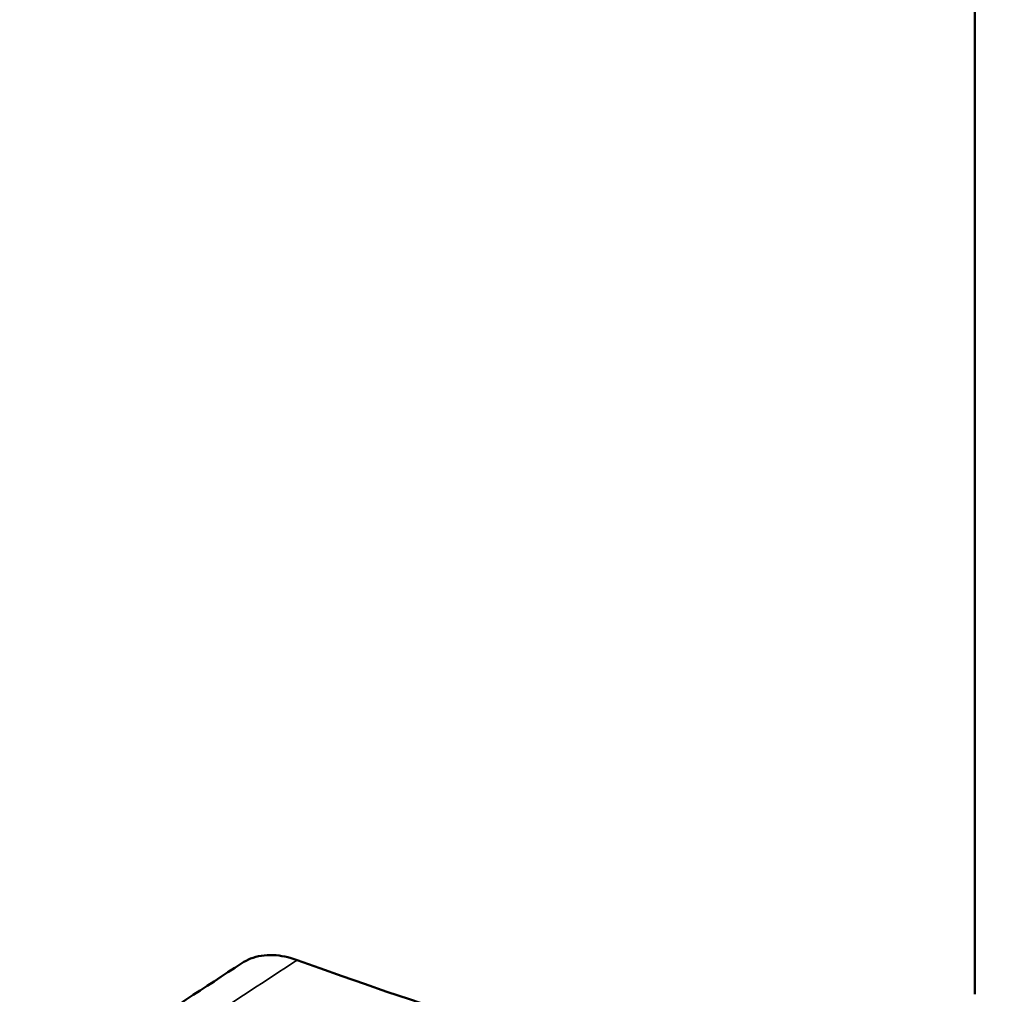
# Model space of a CAD drawing. Header units: millimetres. Extents: x 38 to 2514, y 38 to 1622.
# Tile 94 of 256: x 378 to 399, y 1283 to 1303. Entities that reach past the tile are written whole.
import ezdxf

# ---------------------------------------------------------------- set-up
doc = ezdxf.new("R2010")
doc.units = ezdxf.units.MM
doc.header["$LTSCALE"] = 7.692308
doc.layers.add('Visible (ISO)', color=7, linetype='Continuous', lineweight=50)
doc.layers.add('Visible Narrow (ISO)', color=7, linetype='Continuous', lineweight=35)

msp = doc.modelspace()

# ---------------------------------------------------------------- linework, layer by layer
at = {"layer": 'Visible (ISO)'}
msp.add_line((398.0511, 1425.6504), (398.0511, 1282.7635), dxfattribs=at)
msp.add_ellipse((364.4649, 1415.0919), major_axis=(75.0105, -129.9219), ratio=0.5773503, start_param=5.6812597, end_param=5.8261058, dxfattribs=at)
msp.add_open_spline([(382.655, 1283.4168), (382.7133, 1283.455), (382.7753, 1283.4869), (382.9845, 1283.5684), (383.1434, 1283.5931), (383.4748, 1283.5795), (383.6447, 1283.5448), (383.8188, 1283.4822)], degree=3, knots=[0.22606304, 0.22606304, 0.22606304, 0.22606304, 0.26222314, 0.26222314, 0.34150081, 0.34150081, 0.41634888, 0.41634888, 0.41634888, 0.41634888], dxfattribs=at)
msp.add_open_spline([(377.9896, 1280.3664), (379.5447, 1281.3832), (381.0998, 1282.4), (382.6549, 1283.4168)], degree=3, dxfattribs=at)
at = {"layer": 'Visible Narrow (ISO)'}
msp.add_open_spline([(383.8188, 1283.4822), (383.3261, 1283.1604), (382.8212, 1282.8305), (382.3068, 1282.4945), (381.7924, 1282.1584), (381.2685, 1281.8162), (380.7268, 1281.4623), (380.1851, 1281.1085), (379.6256, 1280.743), (379.051, 1280.3676)], degree=3, knots=[0, 0, 0, 0, 0.3333333, 0.3333333, 0.3333333, 0.6666667, 0.6666667, 0.6666667, 1, 1, 1, 1], dxfattribs=at)

doc.saveas('drawing.dxf')
